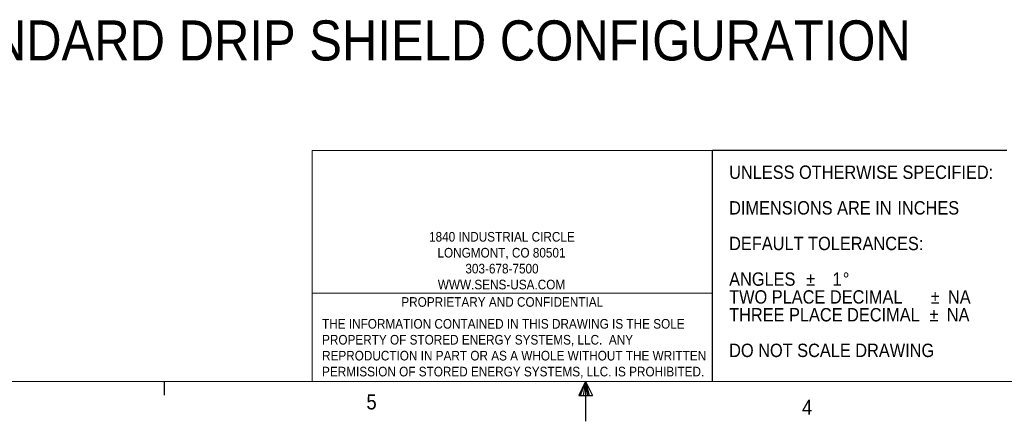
# Paper-space layout '4' of a CAD drawing. Header units: inches. Extents: x 1 to 109, y 1 to 85.
# Tile 4 of 49: x 37 to 68, y 1 to 13. Entities that reach past the tile are written whole.
import ezdxf

# ---------------------------------------------------------------- set-up
doc = ezdxf.new("R2010")
doc.units = ezdxf.units.IN
doc.header["$MEASUREMENT"] = 0
doc.layers.add('FORMAT', color=7, linetype='Continuous')
doc.styles.add('SLDTEXTSTYLE0', font='GOTHIC.TTF', dxfattribs={"width": 0.913})
doc.styles.add('SLDTEXTSTYLE1', font='GOTHIC.TTF', dxfattribs={"width": 0.913})

# ---------------------------------------------------------------- blocks, each defined once
blk = doc.blocks.new('SW_NOTE_32')
at = {"layer": 'FORMAT', "color": 0, "ltscale": 5, "char_height": 0.3, "attachment_point": 1, "style": 'SLDTEXTSTYLE0'}
for s, insert in [('THE INFORMATION CONTAINED IN THIS DRAWING IS THE SOLE ', (0, 0.383)), ('PROPERTY OF STORED ENERGY SYSTEMS, LLC.  ANY ', (0, -0.114)), ('REPRODUCTION IN PART OR AS A WHOLE WITHOUT THE WRITTEN ', (0, -0.61)), ('PERMISSION OF STORED ENERGY SYSTEMS, LLC. IS PROHIBITED.', (0, -1.107))]:
    blk.add_mtext(s, dxfattribs=dict(at, insert=insert))
blk = doc.blocks.new('SW_NOTE_33')
at = {"layer": 'FORMAT', "color": 0, "ltscale": 5, "attachment_point": 1}
for s, insert, char_height, style in [('UNLESS OTHERWISE SPECIFIED:', (0, 0.532), 0.41667, 'SLDTEXTSTYLE0'), ('DIMENSIONS ARE IN ', (0, -0.579), 0.41667, 'SLDTEXTSTYLE0'), ('INCHES', (5.242, -0.579), 0.4167, 'SLDTEXTSTYLE1'), ('DEFAULT TOLERANCES:', (0, -1.69), 0.41667, 'SLDTEXTSTYLE0'), ('ANGLES  ', (0, -2.801), 0.4167, 'SLDTEXTSTYLE0'), ('%%p', (2.401, -2.801), 0.4167, 'SLDTEXTSTYLE0'), ('   1', (2.798, -2.801), 0.4167, 'SLDTEXTSTYLE0'), ('%%d', (3.541, -2.801), 0.4167, 'SLDTEXTSTYLE0'), ('TWO PLACE DECIMAL    ', (0, -3.357), 0.41667, 'SLDTEXTSTYLE0'), ('%%p', (6.278, -3.357), 0.4167, 'SLDTEXTSTYLE0'), (' NA', (6.675, -3.357), 0.4167, 'SLDTEXTSTYLE0'), ('THREE PLACE DECIMAL  ', (0, -3.912), 0.41667, 'SLDTEXTSTYLE0'), ('%%p', (6.242, -3.912), 0.4167, 'SLDTEXTSTYLE0'), (' NA', (6.639, -3.912), 0.4167, 'SLDTEXTSTYLE0'), ('DO NOT SCALE DRAWING', (0, -5.023), 0.41667, 'SLDTEXTSTYLE0')]:
    blk.add_mtext(s, dxfattribs=dict(at, insert=insert, char_height=char_height, style=style))
blk = doc.blocks.new('SW_NOTE_35')
at = {"layer": 'FORMAT', "color": 0, "ltscale": 5, "char_height": 0.3, "attachment_point": 2, "style": 'SLDTEXTSTYLE1'}
for s, insert in [('1840 INDUSTRIAL CIRCLE', (2.278, 0.383)), ('LONGMONT, CO 80501', (2.265, -0.114)), ('303-678-7500', (2.281, -0.61)), ('WWW.SENS-USA.COM', (2.265, -1.107))]:
    blk.add_mtext(s, dxfattribs=dict(at, insert=insert))

psp = doc.layouts.new('4')

# ---------------------------------------------------------------- linework, layer by layer
at = {"color": 7, "linetype": 'Continuous', "lineweight": 0, "ltscale": 5}
for p, q in [((59.0745, 9.2573), (46.5945, 9.2573)), ((46.5945, 9.2573), (46.5945, 2.053)), ((46.5945, 4.8075), (59.0745, 4.8075))]:
    psp.add_line(p, q, dxfattribs=at)
at = {"layer": 'FORMAT', "color": 7, "ltscale": 5}
for p, q in [((59.0745, 2.053), (59.0745, 9.2573)), ((41.9894, 2.053), (41.9894, 1.629)), ((55.1144, 2.053), (54.9045, 1.6249)), ((55.1144, 2.053), (54.9454, 1.6249)), ((55.1144, 2.053), (55.0428, 1.6249)), ((55.1144, 2.053), (55.1144, 0.8145)), ((55.1144, 2.053), (55.335, 1.6249)), ((55.1144, 2.053), (55.2298, 1.6249)), ((55.1144, 2.053), (55.1791, 1.6249)), ((54.9045, 1.6249), (55.335, 1.6249))]:
    psp.add_line(p, q, dxfattribs=at)
at = {"layer": 'FORMAT', "ltscale": 5}
psp.add_line((68.2394, 9.2573), (59.0745, 9.2573), dxfattribs=at)
at = {"layer": 'FORMAT', "lineweight": 0, "ltscale": 5}
psp.add_line((107.6144, 2.053), (2.6144, 2.053), dxfattribs=at)

# ---------------------------------------------------------------- block references
at = {"layer": 'FORMAT', "color": 7, "ltscale": 5}
for name, p in [('SW_NOTE_33', (59.5891, 8.2589)), ('SW_NOTE_35', (50.2318, 6.3358)), ('SW_NOTE_32', (46.9075, 3.6221))]:
    psp.add_blockref(name, p, dxfattribs=at)

# ---------------------------------------------------------------- texts
at = {"color": 7, "linetype": 'Continuous', "lineweight": 0, "ltscale": 5, "insert": (33.6202, 13.3164), "char_height": 1.25, "attachment_point": 1, "style": 'SLDTEXTSTYLE1'}
psp.add_mtext('STANDARD DRIP SHIELD CONFIGURATION', dxfattribs=at)
at = {"layer": 'FORMAT', "color": 7, "ltscale": 5}
for s, insert, char_height, attachment_point, style in [('PROPRIETARY AND CONFIDENTIAL', (52.521, 4.6863), 0.3, 2, 'SLDTEXTSTYLE1'), ('5', (48.2903, 1.6544), 0.4688, 1, 'SLDTEXTSTYLE0'), ('4', (61.8606, 1.4877), 0.4688, 1, 'SLDTEXTSTYLE0')]:
    psp.add_mtext(s, dxfattribs=dict(at, insert=insert, char_height=char_height, attachment_point=attachment_point, style=style))

doc.saveas('drawing.dxf')
